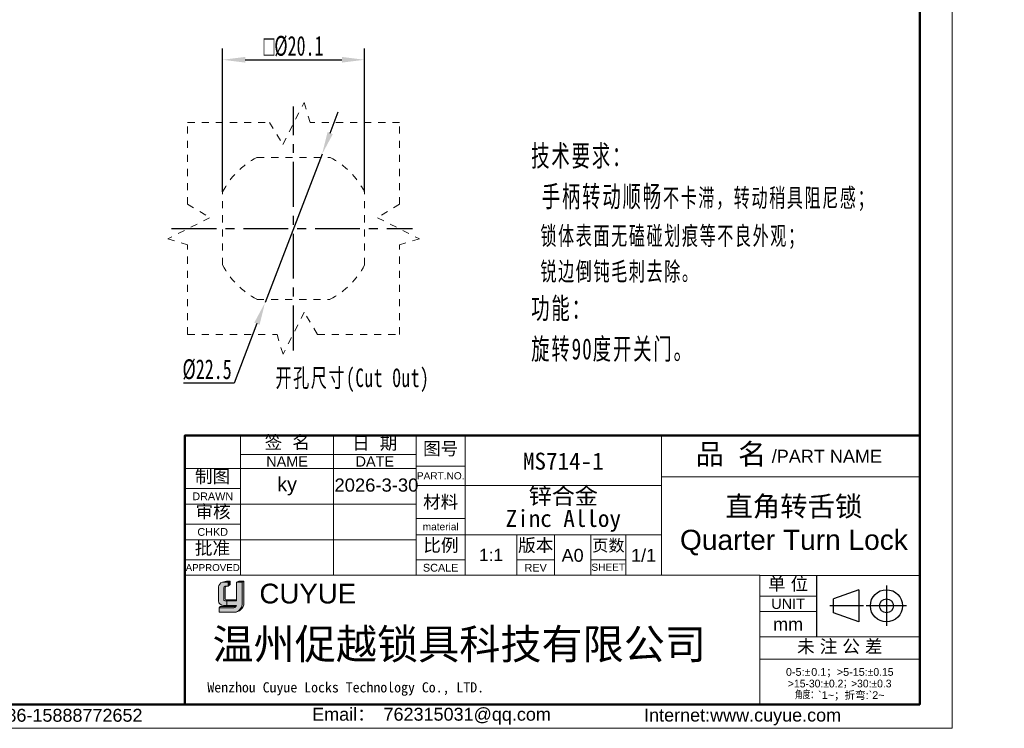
# Model space of a CAD drawing. Header units: millimetres. Extents: x 2587 to 2866, y 1526 to 1718.
# Tile 8 of 9: x 2726 to 2866, y 1526 to 1626. Entities that reach past the tile are written whole.
import ezdxf

# ---------------------------------------------------------------- set-up
doc = ezdxf.new("R2010")
doc.units = ezdxf.units.MM
doc.linetypes.add('CENTER', pattern=[10.159999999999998, 6.35, -1.27, 1.27, -1.27])
doc.linetypes.add('虚线', pattern=[2, 1, -1])
for name, color, linetype, lineweight in [('0007', 7, 'Continuous', 5), ('实线层', 7, 'Continuous', 25), ('尺寸线层', 3, 'Continuous', 18), ('粗实线层', 7, 'Continuous', 50), ('细实线层', 3, 'Continuous', 18), ('虚线层', 6, '虚线', 18)]:
    doc.layers.add(name, color=color, linetype=linetype, lineweight=lineweight)
doc.layers.add('中心线层', color=1, linetype='CENTER')
doc.styles.add('ARIAL', font='arial.ttf')
doc.styles.get("Standard").update_dxf_attribs({"font": 'arial.ttf'})
doc.styles.add('TEXTSTYLE_2', font='arial.ttf')
doc.styles.add('TEXTSTYLE_3', font='arial.ttf')
doc.styles.add('TEXTSTYLE_4', font='arial.ttf')
doc.styles.add('标准', font='txt', dxfattribs={"width": 0.667})
doc.dimstyles.new('标准', dxfattribs={"dimscale": 0.8, "dimtxt": 3.5, "dimasz": 4, "dimexe": 2, "dimexo": 0, "dimtad": 1, "dimdec": 1, "dimdsep": 46, "dimtxsty": '标准', "dimblk": '_CAXARROW', "dimcen": 0, "dimdle": 8, "dimazin": 2, "dimtfac": 0.707107, "dimtmove": 0, "dimatfit": 3, "dimfxl": 1, "dimtolj": 1, "dimarcsym": 1})

# ---------------------------------------------------------------- blocks, each defined once
blk = doc.blocks.new('_CAXARROW')
blk.add_hatch(color=0).paths.add_polyline_path([(0, 0), (-1, 0.125), (-1, -0.125)], flags=0)
blk = doc.blocks.new('*D17')
at = {"layer": 'Defpoints', "color": 0, "transparency": 16777216}
for p in [(2769.142862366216, 1606.902068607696), (2761.071023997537, 1585.899796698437)]:
    blk.add_point(p, dxfattribs=at)
at = {"layer": '尺寸线层', "color": 0, "linetype": 'Continuous', "lineweight": -2, "transparency": 16777216}
for p, q in [((2770.290857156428, 1609.889058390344), (2771.43885194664, 1612.876048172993)), ((2769.142862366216, 1606.902068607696), (2761.071023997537, 1585.899796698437)), ((2759.923029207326, 1582.912806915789), (2756.693191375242, 1574.509029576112)), ((2756.693191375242, 1574.509029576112), (2749.524085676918, 1574.509029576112))]:
    blk.add_line(p, q, dxfattribs=at)
at = {"layer": '尺寸线层', "color": 0, "lineweight": -2, "transparency": 16777216, "xscale": 3.2, "yscale": 3.2, "zscale": 3.2}
for p, rotation in [((2769.142862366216, 1606.902068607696), 248.976650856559), ((2761.071023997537, 1585.899796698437), 68.97665085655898)]:
    blk.add_blockref('_CAXARROW', p, dxfattribs=dict(at, rotation=rotation))
at = {"layer": '尺寸线层', "color": 0, "transparency": 16777216, "insert": (2752.85863852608, 1576.409029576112), "char_height": 2.8, "width": 18.36821117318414, "attachment_point": 5, "style": '标准'}
blk.add_mtext('\\A1;%%C22.5', dxfattribs=at)
blk = doc.blocks.new('*D18')
at = {"layer": 'Defpoints', "color": 0, "transparency": 16777216}
for p in [(2775.156943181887, 1620.265794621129), (2755.056943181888, 1601.588417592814), (2775.156943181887, 1601.588417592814)]:
    blk.add_point(p, dxfattribs=at)
at = {"layer": '尺寸线层', "color": 0, "linetype": 'Continuous', "lineweight": -2, "transparency": 16777216}
for p, q in [((2755.056943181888, 1601.588417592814), (2755.056943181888, 1621.865794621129)), ((2775.156943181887, 1601.588417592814), (2775.156943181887, 1621.865794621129)), ((2758.256943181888, 1620.265794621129), (2771.956943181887, 1620.265794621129))]:
    blk.add_line(p, q, dxfattribs=at)
at = {"layer": '尺寸线层', "color": 0, "lineweight": -2, "transparency": 16777216, "xscale": 3.2, "yscale": 3.2, "zscale": 3.2, "rotation": 180}
blk.add_blockref('_CAXARROW', (2755.056943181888, 1620.265794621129), dxfattribs=at)
at = {"layer": '尺寸线层', "color": 0, "lineweight": -2, "transparency": 16777216, "xscale": 3.2, "yscale": 3.2, "zscale": 3.2}
blk.add_blockref('_CAXARROW', (2775.156943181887, 1620.265794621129), dxfattribs=at)
at = {"layer": '尺寸线层', "color": 0, "transparency": 16777216, "insert": (2765.106943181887, 1622.180512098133), "char_height": 2.8, "attachment_point": 5, "style": '标准'}
blk.add_mtext('\\A1;{\\fAMGDT|b0|i0|c134|p34;o}%%C20.1', dxfattribs=at)

msp = doc.modelspace()

# ---------------------------------------------------------------- hatches: boundary and pattern name
at = {"layer": '实线层'}
h = msp.add_hatch(color=30, dxfattribs=at)
edge = h.paths.add_edge_path(flags=0)
edge.add_arc((2755.497721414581, 1545.504815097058), 0.2611549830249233, 103.89623382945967, 180.1196323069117, ccw=False)
edge.add_line((2755.435001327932, 1545.758326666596), (2755.843331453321, 1545.758326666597))
edge.add_line((2755.843331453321, 1545.758326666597), (2755.843331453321, 1546.317092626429))
edge.add_line((2755.843331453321, 1546.317092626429), (2755.022721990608, 1546.317092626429))
edge.add_arc((2755.279847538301, 1545.546418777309), 0.8124356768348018, 108.4506221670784, 173.4013944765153)
edge.add_line((2754.472793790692, 1545.63977817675), (2754.472793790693, 1543.666507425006))
edge.add_arc((2755.167971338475, 1543.731270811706), 0.698187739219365, 185.3223660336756, 272.7233690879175)
edge.add_line((2755.201144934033, 1543.033871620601), (2755.638635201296, 1543.033871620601))
edge.add_line((2755.638635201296, 1543.033871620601), (2755.638635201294, 1543.666507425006))
edge.add_line((2755.638635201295, 1543.666507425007), (2755.441691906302, 1543.666507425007))
edge.add_arc((2755.425269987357, 1543.854652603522), 0.1888604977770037, 177.6597996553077, 274.98831874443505, ccw=False)
edge.add_line((2755.236567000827, 1543.862364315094), (2755.236567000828, 1545.504269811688))
h = msp.add_hatch(color=254, dxfattribs=at)
h.paths.add_polyline_path([(2755.619554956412, 1546.48329013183), (2755.022721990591, 1546.317092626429), (2755.84333145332, 1546.317092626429), (2756.125558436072, 1546.48329013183)], flags=0)
h.paths.add_polyline_path([(2757.045326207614, 1546.317092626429), (2757.844778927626, 1546.317092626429), (2758.079730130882, 1546.48329013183), (2757.340020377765, 1546.48329013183)], flags=0)
msp.add_hatch(color=251, dxfattribs=at).paths.add_polyline_path([(2755.843331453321, 1545.758326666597), (2756.125558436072, 1545.972770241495), (2756.125558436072, 1546.48329013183), (2755.843331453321, 1546.317092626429)], flags=0)
h = msp.add_hatch(color=251, dxfattribs=at)
edge = h.paths.add_edge_path(flags=0)
edge.add_line((2758.079730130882, 1546.48329013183), (2757.844778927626, 1546.317092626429))
edge.add_line((2757.844778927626, 1546.317092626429), (2757.844778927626, 1543.387244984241))
edge.add_arc((2756.518748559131, 1543.335525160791), 1.327038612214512, -71.74154242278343, 2.2336036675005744, ccw=False)
edge.add_arc((2756.714638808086, 1543.423041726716), 1.365560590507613, 279.2658368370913, 358.4978790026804)
edge.add_line((2758.079730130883, 1543.387244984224), (2758.079730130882, 1546.48329013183))
h = msp.add_hatch(color=251, dxfattribs=at)
edge = h.paths.add_edge_path(flags=0)
edge.add_line((2755.424900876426, 1543.975986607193), (2755.424900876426, 1545.504269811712))
edge.add_arc((2755.686055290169, 1545.504815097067), 0.2611549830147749, 103.89623382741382, 180.1196323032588, ccw=False)
edge.add_line((2755.623335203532, 1545.758326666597), (2755.435001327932, 1545.758326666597))
edge.add_arc((2755.497721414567, 1545.504815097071), 0.2611549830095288, 103.8962338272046, 180.1196323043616)
edge.add_line((2755.23656700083, 1545.504269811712), (2755.236567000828, 1543.862364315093))
edge.add_arc((2755.425269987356, 1543.85465260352), 0.1888604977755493, 177.6597996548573, 274.9883187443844)
edge.add_line((2755.441691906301, 1543.666507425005), (2757.045326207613, 1543.666507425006))
edge.add_line((2757.045326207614, 1543.666507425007), (2757.045326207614, 1543.825491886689))
edge.add_line((2757.045326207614, 1543.825491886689), (2755.545432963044, 1543.825491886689))
edge.add_arc((2755.573286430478, 1543.971314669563), 0.1484590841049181, 178.1966309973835, 259.1862447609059, ccw=False)
h = msp.add_hatch(color=251, dxfattribs=at)
edge = h.paths.add_edge_path(flags=0)
edge.add_line((2754.72919640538, 1542.883537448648), (2754.561098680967, 1542.698540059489))
edge.add_line((2754.561098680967, 1542.698540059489), (2756.646587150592, 1542.698540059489))
edge.add_arc((2756.570180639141, 1543.194128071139), 0.5014433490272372, 278.7644802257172, 323.8869948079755)
edge.add_line((2756.975274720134, 1542.89858751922), (2754.72919640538, 1542.883537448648))
at = {"layer": '尺寸线层'}
h = msp.add_hatch(color=179, dxfattribs=at)
edge = h.paths.add_edge_path(flags=0)
edge.add_line((2757.844778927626, 1546.317092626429), (2757.045326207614, 1546.317092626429))
edge.add_line((2757.045326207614, 1546.317092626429), (2757.045326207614, 1543.666507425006))
edge.add_line((2757.045326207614, 1543.666507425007), (2755.638635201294, 1543.666507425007))
edge.add_line((2755.638635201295, 1543.666507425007), (2755.638635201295, 1543.033871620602))
edge.add_line((2755.638635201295, 1543.033871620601), (2757.045326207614, 1543.033871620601))
edge.add_arc((2756.570180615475, 1543.194128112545), 0.5014433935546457, 278.7644821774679, 341.36184450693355, ccw=False)
edge.add_line((2756.646587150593, 1542.69854005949), (2754.561098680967, 1542.698540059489))
edge.add_line((2754.561098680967, 1542.698540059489), (2754.561098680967, 1542.057677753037))
edge.add_line((2754.561098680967, 1542.057677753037), (2756.691466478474, 1542.057677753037))
edge.add_arc((2756.714638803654, 1543.423041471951), 1.365560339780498, 269.0276957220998, 279.2658387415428)
edge.add_arc((2756.518748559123, 1543.335525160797), 1.327038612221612, 288.258457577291, 362.2336036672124)
edge.add_line((2757.844778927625, 1543.387244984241), (2757.844778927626, 1546.317092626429))

# ---------------------------------------------------------------- linework, layer by layer
at = {"color": 0, "linetype": 'Continuous'}
for p, q in [((2839.139570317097, 1547.284175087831), (2839.139570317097, 1538.585062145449)), ((2845.124752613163, 1545.259135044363), (2841.552651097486, 1543.965605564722)), ((2845.124752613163, 1545.259135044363), (2845.124752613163, 1540.70591008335)), ((2849.040090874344, 1545.845054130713), (2849.040090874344, 1540.119990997)), ((2841.552651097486, 1541.999439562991), (2841.552651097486, 1543.965605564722)), ((2845.771712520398, 1542.982522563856), (2841.047007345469, 1542.982522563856)), ((2845.124752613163, 1540.70591008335), (2841.552651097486, 1541.999439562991)), ((2851.902622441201, 1542.982522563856), (2846.177559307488, 1542.982522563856))]:
    msp.add_line(p, q, dxfattribs=at)
for radius in [2.276612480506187, 0.9830830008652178]:
    msp.add_circle((2849.040090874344, 1542.982522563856), radius, dxfattribs=at)
at = {"layer": '0007'}
for p, q in [((2755.02272199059, 1546.317092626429), (2755.619554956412, 1546.48329013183)), ((2755.02272199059, 1546.317092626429), (2755.843331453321, 1546.317092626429)), ((2755.619554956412, 1546.48329013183), (2756.125558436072, 1546.48329013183)), ((2755.843331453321, 1546.317092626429), (2756.125558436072, 1546.48329013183)), ((2755.843331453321, 1545.758326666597), (2755.843331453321, 1546.317092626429)), ((2755.843331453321, 1545.758326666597), (2756.125558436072, 1545.972770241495)), ((2756.125558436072, 1545.972770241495), (2756.125558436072, 1546.48329013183)), ((2757.045326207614, 1546.317092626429), (2757.340020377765, 1546.48329013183)), ((2757.045326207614, 1546.317092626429), (2757.844778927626, 1546.317092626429)), ((2757.045326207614, 1543.666507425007), (2757.045326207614, 1546.317092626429)), ((2757.340020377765, 1546.48329013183), (2758.079730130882, 1546.48329013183)), ((2757.844778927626, 1546.317092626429), (2758.079730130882, 1546.48329013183)), ((2757.844778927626, 1546.317092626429), (2757.844778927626, 1543.387244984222)), ((2758.079730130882, 1546.48329013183), (2758.079730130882, 1543.387244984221)), ((2754.472793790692, 1543.666507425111), (2754.472793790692, 1545.639778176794)), ((2755.236567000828, 1543.86236431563), (2755.236567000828, 1545.504269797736)), ((2755.424900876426, 1543.975986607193), (2755.424900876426, 1545.504269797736)), ((2755.435001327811, 1545.758326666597), (2755.843331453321, 1545.758326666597)), ((2755.441691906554, 1543.666507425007), (2757.045326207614, 1543.666507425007)), ((2755.545432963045, 1543.825491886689), (2757.045326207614, 1543.825491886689)), ((2755.638635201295, 1543.666507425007), (2755.638635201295, 1543.033871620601)), ((2754.561098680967, 1542.698540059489), (2754.72919640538, 1542.883537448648)), ((2754.561098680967, 1542.057677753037), (2754.561098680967, 1542.698540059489)), ((2754.561098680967, 1542.698540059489), (2756.646587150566, 1542.698540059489)), ((2754.561098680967, 1542.057677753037), (2756.691466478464, 1542.057677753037)), ((2754.72919640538, 1542.883537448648), (2756.975274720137, 1542.898587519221)), ((2755.20114493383, 1543.033871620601), (2757.045326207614, 1543.033871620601))]:
    msp.add_line(p, q, dxfattribs=at)
for centre, radius, start, end in [((2755.279847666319, 1545.546418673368), 0.8124358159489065, 108.4506284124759, 173.401388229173), ((2755.497721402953, 1545.504815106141), 0.2611549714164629, 103.8962318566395, 180.1196373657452), ((2755.686055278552, 1545.504815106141), 0.2611549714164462, 103.8962318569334, 180.1196373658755), ((2755.167971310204, 1543.73127077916), 0.6981877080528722, 185.3223635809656, 272.7233715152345), ((2755.425269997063, 1543.854652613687), 0.1888605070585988, 177.6598026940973, 274.9883156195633), ((2755.573286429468, 1543.971314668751), 0.1484590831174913, 178.1966306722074, 259.1862450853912), ((2756.714638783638, 1543.423041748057), 1.365560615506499, 269.0276967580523, 358.4978781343), ((2756.518748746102, 1543.335525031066), 1.327038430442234, 288.2424993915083, 2.233609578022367), ((2756.570180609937, 1543.194128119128), 0.5014434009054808, 278.7644826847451, 341.3618439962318)]:
    msp.add_arc(centre, radius, start, end, dxfattribs=at)
at = {"layer": '中心线层'}
for p, q in [((2765.106943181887, 1579.1318866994), (2765.106943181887, 1613.669978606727)), ((2747.837897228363, 1596.400932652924), (2781.937105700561, 1596.400932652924))]:
    msp.add_line(p, q, dxfattribs=at)
at = {"layer": '粗实线层'}
msp.add_lwpolyline([(2603.227151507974, 1712.96064342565), (2853.759928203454, 1712.96064342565), (2853.759928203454, 1529.027273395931), (2603.227151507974, 1529.027273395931)], close=True, dxfattribs=at)
msp.add_lwpolyline([(2853.759785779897, 1567.101385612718), (2813.183456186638, 1567.101385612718), (2749.713746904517, 1567.100624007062), (2749.713746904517, 1529.009049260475)], dxfattribs=at)
at = {"layer": '细实线层'}
for p, q in [((2757.608740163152, 1567.100624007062), (2757.608740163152, 1547.290039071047)), ((2770.767062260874, 1567.100624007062), (2770.767062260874, 1547.290039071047)), ((2782.462667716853, 1567.117520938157), (2782.462667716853, 1547.290039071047)), ((2782.463348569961, 1567.100624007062), (2782.463348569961, 1547.290039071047)), ((2789.407337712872, 1567.101100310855), (2789.407337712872, 1547.290039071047)), ((2817.183456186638, 1567.101385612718), (2817.183456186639, 1547.290039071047)), ((2757.608740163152, 1564.395857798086), (2782.463348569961, 1564.395857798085)), ((2782.462667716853, 1562.731413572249), (2789.407337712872, 1562.731413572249)), ((2749.713746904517, 1562.422109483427), (2782.463348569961, 1562.422109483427)), ((2817.183456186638, 1561.253242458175), (2853.759785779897, 1561.253242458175)), ((2782.462667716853, 1560.026647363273), (2817.186017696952, 1560.026647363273)), ((2749.713746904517, 1559.571139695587), (2757.608740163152, 1559.571139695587)), ((2749.713746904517, 1557.378086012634), (2782.463348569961, 1557.378086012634)), ((2749.713746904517, 1554.527116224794), (2757.608740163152, 1554.527116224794)), ((2782.462667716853, 1555.348132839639), (2789.407337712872, 1555.348132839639)), ((2782.462667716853, 1553.008875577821), (2817.186017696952, 1553.008875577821)), ((2796.717516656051, 1553.008875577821), (2796.717516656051, 1547.290039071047)), ((2802.053947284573, 1553.008875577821), (2802.053947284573, 1547.290039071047)), ((2807.171072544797, 1553.008875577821), (2807.171072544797, 1547.290039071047)), ((2812.141994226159, 1553.008875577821), (2812.141994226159, 1547.290039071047)), ((2749.713746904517, 1552.33406254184), (2782.463348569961, 1552.33406254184)), ((2749.713746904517, 1549.483092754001), (2757.608740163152, 1549.483092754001)), ((2782.462667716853, 1549.499989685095), (2789.407337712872, 1549.499989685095)), ((2796.717516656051, 1549.499989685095), (2802.053947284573, 1549.499989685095)), ((2807.171072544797, 1549.499989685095), (2812.141994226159, 1549.499989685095)), ((2749.713746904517, 1547.290039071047), (2831.098302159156, 1547.290039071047)), ((2831.098302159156, 1547.290039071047), (2831.098302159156, 1529.088015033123)), ((2831.0983734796, 1547.284175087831), (2853.759928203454, 1547.284175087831)), ((2831.0983734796, 1547.284175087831), (2831.0983734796, 1529.009049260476)), ((2831.0983734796, 1544.36010351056), (2839.139570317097, 1544.36010351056)), ((2831.0983734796, 1542.167049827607), (2839.139570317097, 1542.167049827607)), ((2831.0983734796, 1538.585062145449), (2853.759928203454, 1538.585062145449)), ((2831.0983734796, 1535.441685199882), (2853.759928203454, 1535.441685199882))]:
    msp.add_line(p, q, dxfattribs=at)
msp.add_lwpolyline([(2586.938396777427, 1717.529505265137), (2858.328790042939, 1717.529505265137), (2858.328790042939, 1525.637308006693), (2586.938396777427, 1525.637308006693)], close=True, dxfattribs=at)
at = {"layer": '虚线层'}
for p, q in [((2763.595045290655, 1608.282053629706), (2766.601305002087, 1614.2154609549)), ((2766.601305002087, 1614.2154609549), (2767.448396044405, 1611.400932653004)), ((2750.106943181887, 1611.400932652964), (2761.696354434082, 1611.400932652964)), ((2750.106943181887, 1599.811521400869), (2750.106943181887, 1611.400932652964)), ((2761.696354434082, 1611.400932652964), (2763.595045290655, 1608.282053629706)), ((2780.106943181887, 1611.400932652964), (2767.448396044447, 1611.400932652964)), ((2780.106943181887, 1599.811521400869), (2780.106943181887, 1611.400932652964)), ((2759.953061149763, 1606.450932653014), (2770.260825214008, 1606.450932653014)), ((2755.056943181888, 1591.247050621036), (2755.056943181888, 1601.588417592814)), ((2775.156943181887, 1591.247050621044), (2775.156943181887, 1601.588417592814)), ((2750.106943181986, 1599.811521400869), (2753.225822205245, 1597.912830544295)), ((2780.106943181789, 1599.811521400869), (2776.98806415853, 1597.912830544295)), ((2753.225822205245, 1597.912830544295), (2747.292414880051, 1594.906570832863)), ((2776.98806415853, 1597.912830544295), (2782.921471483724, 1594.906570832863)), ((2747.292414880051, 1594.906570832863), (2750.106943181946, 1594.059479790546)), ((2782.921471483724, 1594.906570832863), (2780.106943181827, 1594.059479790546)), ((2750.106943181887, 1581.400932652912), (2750.106943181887, 1594.059479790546)), ((2780.106943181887, 1581.400932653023), (2780.106943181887, 1594.059479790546)), ((2759.919458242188, 1586.350932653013), (2770.260825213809, 1586.350932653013)), ((2766.61884107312, 1584.519811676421), (2763.612581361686, 1578.586404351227)), ((2768.517531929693, 1581.400932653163), (2766.61884107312, 1584.519811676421)), ((2750.106943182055, 1581.400932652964), (2762.765490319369, 1581.400932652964)), ((2763.612581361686, 1578.586404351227), (2762.765490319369, 1581.400932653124)), ((2768.517531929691, 1581.400932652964), (2780.106943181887, 1581.400932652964))]:
    msp.add_line(p, q, dxfattribs=at)
for centre, radius, start, end in [((2765.106943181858, 1596.40093265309), 11.29999999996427, 117.2660444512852, 152.7339555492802), ((2765.106943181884, 1596.400932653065), 11.30000000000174, 27.26604445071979, 62.73395554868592), ((2765.106943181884, 1596.400932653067), 11.29999999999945, 207.2660444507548, 242.7339555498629), ((2765.106943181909, 1596.400932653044), 11.29999999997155, 297.266044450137, 332.7339555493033)]:
    msp.add_arc(centre, radius, start, end, dxfattribs=at)

# ---------------------------------------------------------------- texts
at = {"color": 0, "linetype": 'Continuous', "attachment_point": 2, "line_spacing_factor": 0.8999999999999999}
for s, insert, char_height, width, style in [('签  名', (2764.218162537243, 1567.032484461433), 1.827544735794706, 8.038341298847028, 'TEXTSTYLE_2'), ('日  期', (2776.599872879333, 1566.937813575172), 1.827544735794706, 8.038341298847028, 'TEXTSTYLE_2'), ('图号', (2785.935002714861, 1566.138111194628), 1.827544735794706, 5.354134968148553, 'TEXTSTYLE_2'), ('{\\fSimSun|b0|i0|c0|p34;品 名}', (2827.031659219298, 1565.92529390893), 2.92407157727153, 10.71398101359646, 'TEXTSTYLE_2'), ('/PART NAME', (2840.610843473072, 1565.063498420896), 1.827544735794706, 15.56470256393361, 'TEXTSTYLE_3'), ('PART.NO.', (2785.935002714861, 1561.890742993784), 1.023425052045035, 6.737865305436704, 'TEXTSTYLE_3'), ('材料', (2785.935002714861, 1558.601162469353), 1.827544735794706, 5.354134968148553, 'TEXTSTYLE_2'), ('material', (2785.935002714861, 1554.690216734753), 1.023425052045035, 6.422087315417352, 'TEXTSTYLE_3'), ('比例', (2785.965392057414, 1552.471862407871), 1.827544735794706, 5.354134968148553, 'TEXTSTYLE_2'), ('版本', (2799.38573197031, 1552.460350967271), 1.827544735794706, 5.354134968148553, 'TEXTSTYLE_2'), ('页数', (2809.682767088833, 1552.357216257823), 1.681341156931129, 4.925804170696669, 'TEXTSTYLE_2'), ('A0', (2804.612509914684, 1551.035127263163), 1.827544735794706, 2.684206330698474, 'TEXTSTYLE_2'), ('1/1', (2814.664005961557, 1551.035127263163), 1.827544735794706, 4.026309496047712, 'TEXTSTYLE_2'), ('SCALE', (2785.935002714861, 1548.915175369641), 1.096526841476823, 5.013858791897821, 'TEXTSTYLE_3'), ('REV', (2799.38573197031, 1548.915175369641), 1.096526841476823, 2.378619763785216, 'TEXTSTYLE_4'), ('SHEET', (2809.656533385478, 1548.951726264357), 1.023425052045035, 4.228657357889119, 'TEXTSTYLE_4'), ('单 位', (2835.118971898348, 1547.013417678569), 1.827544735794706, 6.69623813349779, 'TEXTSTYLE_2'), ('UNIT', (2835.118971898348, 1543.994594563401), 1.462035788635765, 4.755692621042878, 'TEXTSTYLE_3'), ('mm', (2835.118971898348, 1541.289828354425), 1.827544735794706, 4.239360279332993, 'TEXTSTYLE_3'), ('未 注 公 差', (2842.441903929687, 1538.143738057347), 1.827544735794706, 14.73457943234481, 'TEXTSTYLE_2'), ('{\\C256;Email\\fSimSun|b0|i0|c0|p34;： \\farial|b0|i0|c0|p34;762315031@qq.com}', (2784.640546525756, 1528.538632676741), 1.823896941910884, 37.04392632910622, 'TEXTSTYLE_3'), ('{\\C256;Internet:www.cuyue.com}', (2828.678638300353, 1528.419307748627), 1.823896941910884, 54.06365050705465, 'TEXTSTYLE_3')]:
    msp.add_mtext(s, dxfattribs=dict(at, insert=insert, char_height=char_height, width=width, style=style))
at = {"linetype": 'Continuous', "attachment_point": 2, "line_spacing_factor": 0.8999999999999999}
for s, insert, char_height, width, style in [('NAME', (2764.187901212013, 1564.140001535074), 1.462035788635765, 5.88618869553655, 'TEXTSTYLE_3'), ('DATE', (2776.615205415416, 1564.140001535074), 1.462035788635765, 5.435077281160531, 'TEXTSTYLE_3'), ('制图', (2753.638003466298, 1562.212215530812), 1.827544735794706, 5.354134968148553, 'TEXTSTYLE_2'), ('DRAWN', (2753.661243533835, 1559.022876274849), 1.096526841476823, 5.776128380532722, 'TEXTSTYLE_3'), ('审核', (2753.702701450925, 1557.218531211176), 1.827544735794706, 5.354134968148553, 'TEXTSTYLE_2'), ('CHKD', (2753.661243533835, 1553.978852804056), 1.096526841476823, 4.333115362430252, 'TEXTSTYLE_3'), ('批准', (2753.628234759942, 1552.053236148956), 1.827544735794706, 5.354134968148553, 'TEXTSTYLE_2'), ('APPROVED', (2753.661243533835, 1548.880002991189), 0.9868741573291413, 7.645523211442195, 'TEXTSTYLE_3'), ('Tel:+86-15888772652', (2731.216447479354, 1528.391713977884), 1.823896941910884, 25.89134939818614, 'TEXTSTYLE_3')]:
    msp.add_mtext(s, dxfattribs=dict(at, insert=insert, char_height=char_height, width=width, style=style))
at = {"color": 0, "lineweight": 13, "char_height": 2.4, "width": 46.29353078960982, "attachment_point": 5}
for s, insert in [('{\\fFangSong|b0|i0|c134|p34;\\C3;MS714-1}', (2803.295396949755, 1563.430649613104)), ('\\pxsm0.8;{\\fFangSong|b0|i0|c134|p34;\\C3;锌合金\\PZinc Alloy}', (2803.295396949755, 1556.590670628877))]:
    msp.add_mtext(s, dxfattribs=dict(at, insert=insert))
at = {"color": 0, "insert": (2835.942352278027, 1554.295069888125), "char_height": 2.84527922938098, "width": 65.09009438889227, "attachment_point": 5, "style": 'ARIAL'}
msp.add_mtext('{\\fFangSong|b0|i0|c134|p34;直角转舌锁\\P}Quarter Turn Lock', dxfattribs=at)
at = {"color": 0, "insert": (2793.062427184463, 1550.172886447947), "char_height": 1.750941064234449, "width": 12.18363157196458, "attachment_point": 5}
msp.add_mtext('1:1', dxfattribs=at)
at = {"color": 7, "linetype": 'Continuous', "attachment_point": 1, "line_spacing_factor": 0.8999999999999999}
for s, insert, char_height, width, style in [('CUYUE', (2760.275758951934, 1546.109918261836), 2.8, 31.20112173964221, 'TEXTSTYLE_2'), ('{\\fsimsun|b0|i0|c134|p34;\\C0;Wenzhou Cuyue Locks Technology Co., LTD.}', (2752.89893368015, 1532.156352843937), 1.44, 60.10438504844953, 'TEXTSTYLE_3')]:
    msp.add_mtext(s, dxfattribs=dict(at, insert=insert, char_height=char_height, width=width, style=style))
at = {"color": 0, "linetype": 'Continuous', "lineweight": 13, "insert": (2842.429150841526, 1534.162403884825), "char_height": 1.09433816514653, "width": 22.24564551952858, "attachment_point": 2, "line_spacing_factor": 0.8999999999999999, "style": 'TEXTSTYLE_2'}
msp.add_mtext('0-5:{\\Fgdt,gbcbig.shx;`\\fsimsun|b0|i0|c0|p34;\\W0.16667; \\farial|b0|i0|c0|p34;\\W1;0.1\\fsimsun|b0|i0|c0|p34;；}>5-15:{\\Fgdt,gbcbig.shx;`0.15\\P>15-30:`0.2；>30:`0.3\\P角度：}`1~{\\fsimsun|b0|i0|c0|p34;；折弯}:`2~', dxfattribs=at)
at = {"layer": '尺寸线层', "char_height": 2.625, "width": 85.30840781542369, "attachment_point": 1, "line_spacing_factor": 1.150569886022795, "style": '标准'}
for s, insert in [('{\\H1.14286x;\\T1.1;技术要求\\H1.00001x;：\\H0.99999x;\\P 手柄转动顺畅\\H0.875x;不卡滞，转动稍具阻尼感；\\P 锁体表面无磕碰划痕等不良外观；\\P 锐边倒钝毛刺去除。\\P\\H1.14286x;功能：\\P旋转90度开关门。}', (2798.742760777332, 1608.172927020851)), ('{\\T1.1;开孔尺寸(Cut Out)}', (2762.539096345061, 1576.560277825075))]:
    msp.add_mtext(s, dxfattribs=dict(at, insert=insert))
at = {"layer": '尺寸线层', "color": 6, "insert": (2753.637372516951, 1539.688260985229), "char_height": 4.2679, "width": 78.34973204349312, "attachment_point": 1}
msp.add_mtext('{\\fSimSun|b0|i0|c134|p2;\\C0;温州促越锁具科技有限公司}', dxfattribs=at)
at = {"layer": '细实线层', "insert": (2764.187901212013, 1559.90009774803), "char_height": 2, "attachment_point": 5}
msp.add_mtext_dynamic_manual_height_columns('ky', width=13.15832209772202, gutter_width=1, heights=[0], dxfattribs=at)
at = {"layer": '细实线层', "insert": (2770.900399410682, 1560.996434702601), "char_height": 1.8641, "attachment_point": 1}
msp.add_mtext('2026-3-30', dxfattribs=at)

# ---------------------------------------------------------------- dimensions: what is measured, and where the dimension line sits
at = {"layer": '尺寸线层'}
dim = msp.add_linear_dim(base=(2775.156943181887, 1620.265794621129), p1=(2755.056943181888, 1601.588417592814), p2=(2775.156943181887, 1601.588417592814), angle=180, text='{\\fAMGDT|b0|i0|c134|p34;o}<>', dimstyle='标准', override={"dimtoh": 1, "dimpost": '%%C<>', "dimsah": 1, "dimatfit": 1}, dxfattribs=at)
dim.commit()
dim.dimension.update_dxf_attribs({"geometry": '*D18', "text_midpoint": (2765.106943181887, 1622.180512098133)})
dim = msp.add_diameter_dim_2p(p1=(2769.142862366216, 1606.902068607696), p2=(2761.071023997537, 1585.899796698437), dimstyle='标准', override={"dimtoh": 1, "dimpost": '%%C<>', "dimsah": 1, "dimatfit": 1}, dxfattribs=at)
dim.commit()
dim.dimension.update_dxf_attribs({"geometry": '*D17', "text_midpoint": (2752.85863852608, 1574.509029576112), "dimtype": 163})

doc.saveas('drawing.dxf')
